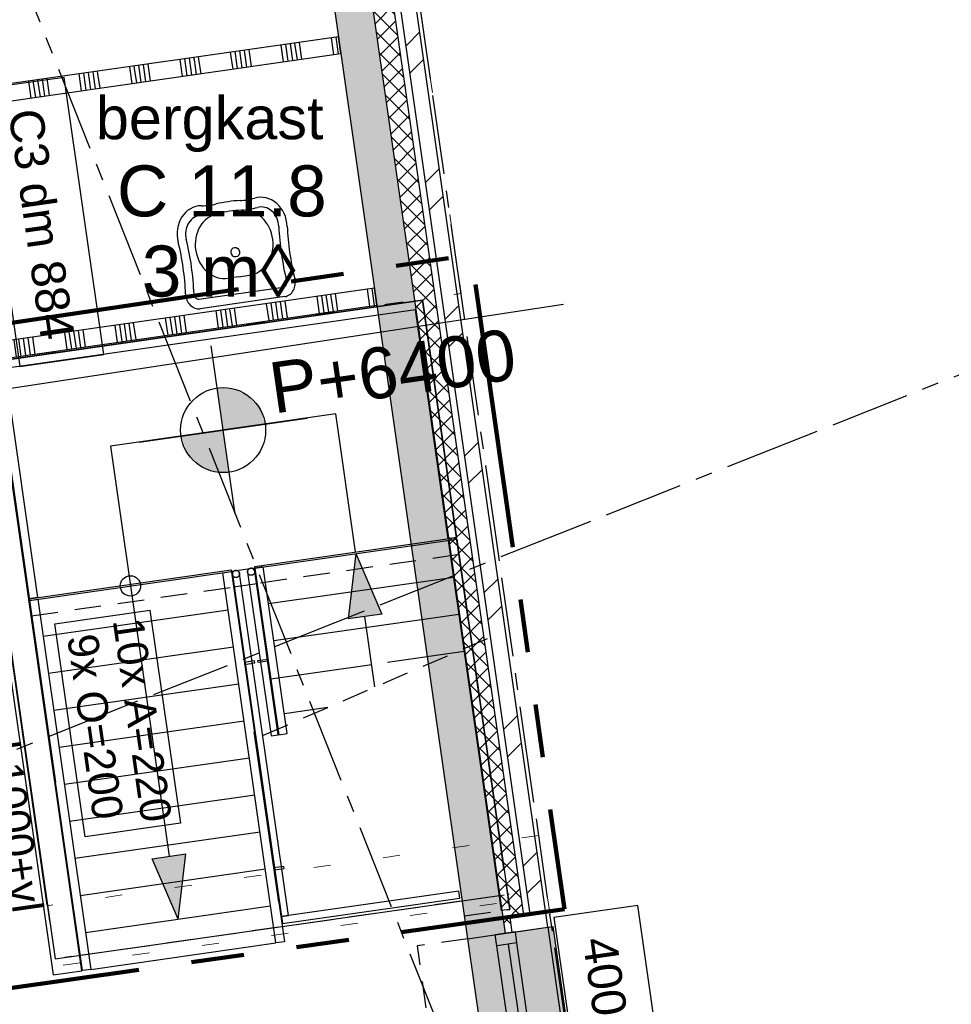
# Model space of a CAD drawing. Extents: x 1006 to 5197, y -24 to 263.
# Tile 119 of 124: x 1088.44 to 1093.93, y 24.43 to 30.22. Entities that reach past the tile are written whole.
import ezdxf
from ezdxf.enums import TextEntityAlignment as Align

# ---------------------------------------------------------------- set-up
doc = ezdxf.new("R2010")
doc.units = 0
doc.header["$MEASUREMENT"] = 0
for name, pattern in [('B0103', [8.75, 2.5, -1.25, 2.5, -1.25, 0, -1.25]), ('B0304', [0.6, 0.5, -0.05, 0, -0.05]), ('B0602', [0.3125, 0, -0.3125]), ('B0701', [0.23412, 0.156, -0.07812]), ('B0802', [3.12, 1.56, -0.312, 0.312, -0.312, 0.312, -0.312]), ('B0805', [1.366667, 0.566667, -0.1, 0.033333, -0.1, 0.466667, -0.1])]:
    doc.linetypes.add(name, pattern=pattern)
for name, color, linetype in [('00 WBDBO', 7, 'Continuous'), ('21 Buitenwanden', 7, 'Continuous'), ('22 Niet Constr Binnenwanden', 7, 'Continuous'), ('23 Vloeren', 7, 'Continuous'), ('24 Trappen', 7, 'Continuous'), ('74 Sanitair', 7, 'Continuous'), ('99 Aankleding 2D tek', 7, 'Continuous'), ('A Lijn doorsnede', 7, 'Continuous'), ('A Stramien', 7, 'Continuous'), ('Door Markers', 7, 'Continuous'), ('I Toegev info 1_ 50_100', 7, 'Continuous'), ('T Tekst algemeen', 7, 'Continuous'), ('T Tekst_dim 1_ 100', 7, 'Continuous'), ('Window Markers', 7, 'Continuous'), ('Z Gebruiksopp', 7, 'Continuous')]:
    doc.layers.add(name, color=color, linetype=linetype)
doc.styles.add('GENERATED_STYLE_3', font='Arial')
doc.styles.add('GENERATED_STYLE_5', font='Arial')
doc.styles.get("Standard").update_dxf_attribs({"font": 'txt', "bigfont": 'BIGFONT.SHX'})
doc.linetypes.add('135 B60', pattern='A,0,[1,120 2E VERDIEPING1.Shx,S=0.012108,R=0,X=0,Y=0.000180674],-1.5,0', length=1.5)
doc.dimstyles.new('GENERATED_STYLE__1', dxfattribs={"dimtxt": 0.25, "dimasz": 0.19, "dimexe": 0.18, "dimexo": 0, "dimgap": 0.09, "dimtad": 1, "dimdec": 0, "dimlfac": 1000, "dimzin": 0, "dimdsep": 46, "dimtxsty": 'Standard', "dimblk": 'ARROWHEAD_7', "dimblk1": 'ARROWHEAD_7', "dimblk2": 'ARROWHEAD_7', "dimcen": 0.09, "dimclrd": 7, "dimclre": 7, "dimclrt": 7, "dimadec": 1, "dimazin": 0, "dimtfac": 1, "dimtdec": 4, "dimtmove": 0, "dimatfit": 3, "dimfxl": 0, "dimtolj": 1, "dimtzin": 0, "dimarcsym": 0})
doc.dimstyles.new('GENERATED_STYLE__5', dxfattribs={"dimtxt": 0.18, "dimasz": 0.19, "dimexe": 0.18, "dimexo": 0.04, "dimgap": 0.09, "dimtad": 1, "dimtih": 1, "dimtoh": 1, "dimdec": 0, "dimzin": 0, "dimdsep": 46, "dimtxsty": 'Standard', "dimblk": 'ARROWHEAD_9', "dimblk1": 'ARROWHEAD_9', "dimblk2": 'ARROWHEAD_9', "dimcen": 0.09, "dimclrd": 7, "dimclre": 7, "dimclrt": 7, "dimadec": 1, "dimazin": 0, "dimtfac": 1, "dimtdec": 4, "dimtmove": 0, "dimatfit": 3, "dimfxl": 0, "dimtolj": 1, "dimtzin": 0, "dimarcsym": 0})
pattern_1 = [(45, (988.21373, 0), (-0.4596194, 0.4596194), []), (45, (988.1218, 0.0919), (-0.4596194, 0.4596194), [])]

# ---------------------------------------------------------------- blocks, each defined once
blk = doc.blocks.new('SLAB_399_2', base_point=(1072.9856, 25.8483))
at = {"layer": '23 Vloeren', "color": 255, "linetype": 'B0602', "lineweight": 0, "flags": 128}
blk.add_lwpolyline([(1072.9856, 25.8483), (1082.1209, 29.4773), (1083.1046, 22.5839), (1086.921, 23.1357), (1086.9705, 23.1428), (1087.0415, 22.6464), (1086.992, 22.6394), (1087.1885, 20.7755), (1083.4272, 20.2371), (1083.4578, 20.0222), (1083.966, 20.095), (1085.7653, 7.5234), (1079.7467, 6.662), (1080.5067, 1.352), (1090.0653, 1.352), (1090.0653, 2.352), (1094.7992, 2.352), (1091.5485, 25.0646), (1088.6578, 24.6516), (1088.1506, 28.1955), (1091.0412, 28.6092), (1089.7657, 37.5207), (1074.1705, 34.6289), (1072.5325, 34.6289)], close=True, dxfattribs=at)
blk = doc.blocks.new('*X234', base_point=(988.2137, 0))
at = {"layer": '22 Niet Constr Binnenwanden', "linetype": 'Continuous'}
for p, q in [((1090.4885, 28.6342), (1090.5027, 28.5352)), ((1090.5157, 28.6381), (1090.5299, 28.5391)), ((1089.9489, 28.557), (1089.9631, 28.458)), ((1089.9761, 28.5609), (1089.9902, 28.4619)), ((1090.0032, 28.5648), (1090.0174, 28.4658)), ((1090.1916, 28.5917), (1090.2057, 28.4927)), ((1090.2187, 28.5956), (1090.2329, 28.4966)), ((1090.2459, 28.5995), (1090.2601, 28.5005)), ((1090.273, 28.6034), (1090.2872, 28.5044)), ((1090.3002, 28.6073), (1090.3144, 28.5083)), ((1089.5976, 28.5067), (1089.6118, 28.4077)), ((1089.6248, 28.5106), (1089.639, 28.4116)), ((1089.6519, 28.5145), (1089.6661, 28.4155)), ((1089.6791, 28.5184), (1089.6933, 28.4194)), ((1089.7063, 28.5223), (1089.7204, 28.4233)), ((1089.8946, 28.5492), (1089.9088, 28.4502)), ((1089.9218, 28.5531), (1089.9359, 28.4541)), ((1089.3007, 28.4642), (1089.3148, 28.3652)), ((1089.3278, 28.4681), (1089.342, 28.3691)), ((1089.355, 28.472), (1089.3691, 28.373)), ((1089.3821, 28.4759), (1089.3963, 28.3769)), ((1089.4093, 28.4798), (1089.4234, 28.3808)), ((1088.7339, 28.3831), (1088.748, 28.2841)), ((1088.761, 28.387), (1088.7752, 28.288)), ((1088.7882, 28.3909), (1088.8023, 28.2919)), ((1088.8153, 28.3947), (1088.8295, 28.2958)), ((1089.0037, 28.4217), (1089.0178, 28.3227)), ((1089.0308, 28.4256), (1089.045, 28.3266)), ((1089.058, 28.4295), (1089.0722, 28.3305)), ((1089.0852, 28.4334), (1089.0993, 28.3344)), ((1089.1123, 28.4372), (1089.1265, 28.3383)), ((1088.4097, 28.3367), (1088.4239, 28.2377)), ((1088.4369, 28.3406), (1088.4511, 28.2416)), ((1088.464, 28.3445), (1088.4782, 28.2455)), ((1088.4912, 28.3484), (1088.5054, 28.2494)), ((1088.5184, 28.3522), (1088.5325, 28.2533)), ((1088.7067, 28.3792), (1088.7209, 28.2802)), ((1088.1128, 28.2942), (1088.1269, 28.1952)), ((1088.1399, 28.2981), (1088.1541, 28.1991)), ((1088.1671, 28.302), (1088.1812, 28.203)), ((1088.1942, 28.3059), (1088.2084, 28.2069)), ((1088.2214, 28.3097), (1088.2356, 28.2107))]:
    blk.add_line(p, q, dxfattribs=at)
blk = doc.blocks.new('WALL_169_2', base_point=(1088.0273, 28.1809))
at = {"layer": '22 Niet Constr Binnenwanden', "linetype": 'Continuous'}
for p, q in [((1090.5314, 28.6404), (1088.0132, 28.2799)), ((1090.5456, 28.5414), (1090.5314, 28.6404)), ((1088.0273, 28.1809), (1090.5456, 28.5414)), ((1088.0132, 28.2799), (1088.0273, 28.1809))]:
    blk.add_line(p, q, dxfattribs=at)
at = {"layer": '22 Niet Constr Binnenwanden'}
blk.add_blockref('*X234', (988.2137, 0), dxfattribs=at)
blk = doc.blocks.new('D Marker 11_70', base_point=(988.2137, 0))
at = {"layer": 'Door Markers', "linetype": 'Continuous'}
for p, q in [((988.9938, -0.1487), (987.3473, -0.1487)), ((987.3473, -0.1487), (987.3473, -0.6487)), ((988.9938, -0.6487), (988.9938, -0.1487)), ((987.3473, -0.6487), (988.9938, -0.6487))]:
    blk.add_line(p, q, dxfattribs=at)
at = {"layer": 'Door Markers', "linetype": 'Continuous', "insert": (988.8414, -0.2916), "char_height": 0.2, "attachment_point": 7, "rotation": 180, "style": 'GENERATED_STYLE_3'}
blk.add_mtext('{C3 dm 884}', dxfattribs=at)
blk = doc.blocks.new('D1a bi h 11_10', base_point=(988.2137, 0))
at = {"layer": '22 Niet Constr Binnenwanden', "linetype": 'Continuous'}
for p, q in [((987.7717, -0.001), (987.7717, 0.883)), ((987.7047, 0), (987.7047, -0.114)), ((987.7047, 0), (987.7717, 0)), ((987.7047, 0), (987.7047, -0.114)), ((987.7717, 0), (987.7717, -0.114)), ((988.6557, 0), (988.7227, 0)), ((988.6557, 0), (988.6557, -0.114)), ((988.7227, 0), (988.7227, -0.114)), ((988.7227, 0), (988.7227, -0.114)), ((987.7717, -0.001), (988.6557, -0.001)), ((987.7717, -0.04), (987.7717, -0.001)), ((988.6557, -0.04), (987.7717, -0.04)), ((988.6557, -0.001), (988.6557, -0.04)), ((987.7047, -0.114), (987.7717, -0.114)), ((988.6557, -0.114), (988.7227, -0.114))]:
    blk.add_line(p, q, dxfattribs=at)
blk.add_arc((987.7717, -0.001), 0.884, 0, 90, dxfattribs=at)
blk = doc.blocks.new('WALL_170_2', base_point=(1088.2888, 28.2182))
at = {"layer": '22 Niet Constr Binnenwanden', "linetype": 'Continuous', "xscale": -1, "rotation": 278.1450085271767}
blk.add_blockref('D1a bi h 11_10', (1088.0307, 30.7274), dxfattribs=at)
at = {"layer": 'Door Markers', "rotation": 98.14500852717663}
blk.add_blockref('D Marker 11_70', (1088.1745, 29.0167), dxfattribs=at)
blk = doc.blocks.new('*X260', base_point=(988.2137, 0))
at = {"layer": '22 Niet Constr Binnenwanden', "linetype": 'Continuous'}
for p, q in [((1089.9799, 30.0709), (1089.9819, 30.057)), ((1090.007, 30.0747), (1090.009, 30.0609)), ((1090.0342, 30.0786), (1090.0362, 30.0648)), ((1090.0362, 30.0648), (1090.0484, 29.9796)), ((1090.0613, 30.0825), (1090.0633, 30.0687)), ((1090.0633, 30.0687), (1090.0755, 29.9835)), ((1090.0885, 30.0864), (1090.0905, 30.0726)), ((1090.0905, 30.0726), (1090.1027, 29.9874)), ((1090.2769, 30.1134), (1090.2788, 30.0995)), ((1090.2788, 30.0995), (1090.291, 30.0144)), ((1090.304, 30.1172), (1090.306, 30.1034)), ((1090.306, 30.1034), (1090.3182, 30.0183)), ((1089.6829, 30.0284), (1089.6849, 30.0145)), ((1089.6849, 30.0145), (1089.6971, 29.9294)), ((1089.7101, 30.0322), (1089.712, 30.0184)), ((1089.712, 30.0184), (1089.7242, 29.9332)), ((1089.7372, 30.0361), (1089.7392, 30.0223)), ((1089.7392, 30.0223), (1089.7514, 29.9371)), ((1089.7644, 30.04), (1089.7664, 30.0262)), ((1089.7664, 30.0262), (1089.7785, 29.941)), ((1089.7915, 30.0439), (1089.7935, 30.0301)), ((1089.7935, 30.0301), (1089.8057, 29.9449)), ((1089.9819, 30.057), (1089.994, 29.9719)), ((1090.009, 30.0609), (1090.0212, 29.9757)), ((1089.1161, 29.9472), (1089.1181, 29.9334)), ((1089.1433, 29.9511), (1089.1452, 29.9373)), ((1089.1704, 29.955), (1089.1724, 29.9412)), ((1089.1976, 29.9589), (1089.1996, 29.9451)), ((1089.3859, 29.9858), (1089.3879, 29.972)), ((1089.3879, 29.972), (1089.4001, 29.8869)), ((1089.4131, 29.9897), (1089.4151, 29.9759)), ((1089.4151, 29.9759), (1089.4273, 29.8907)), ((1089.4402, 29.9936), (1089.4422, 29.9798)), ((1089.4422, 29.9798), (1089.4544, 29.8946)), ((1089.4674, 29.9975), (1089.4694, 29.9837)), ((1089.4694, 29.9837), (1089.4816, 29.8985)), ((1089.4946, 30.0014), (1089.4965, 29.9876)), ((1089.4965, 29.9876), (1089.5087, 29.9024)), ((1088.792, 29.9008), (1088.794, 29.887)), ((1088.8191, 29.9047), (1088.8211, 29.8909)), ((1088.8211, 29.8909), (1088.8333, 29.8057)), ((1088.8463, 29.9086), (1088.8483, 29.8948)), ((1088.8483, 29.8948), (1088.8605, 29.8096)), ((1088.8735, 29.9125), (1088.8754, 29.8987)), ((1088.8754, 29.8987), (1088.8876, 29.8135)), ((1088.9006, 29.9164), (1088.9026, 29.9026)), ((1088.9026, 29.9026), (1088.9148, 29.8174)), ((1089.089, 29.9433), (1089.0909, 29.9295)), ((1089.0909, 29.9295), (1089.1031, 29.8444)), ((1089.1181, 29.9334), (1089.1303, 29.8482)), ((1089.1452, 29.9373), (1089.1574, 29.8521)), ((1089.1724, 29.9412), (1089.1846, 29.856)), ((1089.1996, 29.9451), (1089.2118, 29.8599)), ((1088.3067, 29.8314), (1088.3086, 29.8176)), ((1088.495, 29.8583), (1088.497, 29.8445)), ((1088.497, 29.8445), (1088.5092, 29.7593)), ((1088.5222, 29.8622), (1088.5241, 29.8484)), ((1088.5241, 29.8484), (1088.5363, 29.7632)), ((1088.5493, 29.8661), (1088.5513, 29.8523)), ((1088.5513, 29.8523), (1088.5635, 29.7671)), ((1088.5765, 29.87), (1088.5785, 29.8562)), ((1088.5785, 29.8562), (1088.5906, 29.771)), ((1088.6036, 29.8739), (1088.6056, 29.8601)), ((1088.6056, 29.8601), (1088.6178, 29.7749)), ((1088.794, 29.887), (1088.8061, 29.8018)), ((1088.198, 29.8158), (1088.2, 29.802)), ((1088.2, 29.802), (1088.2122, 29.7168)), ((1088.2252, 29.8197), (1088.2272, 29.8059)), ((1088.2272, 29.8059), (1088.2394, 29.7207)), ((1088.2523, 29.8236), (1088.2543, 29.8098)), ((1088.2543, 29.8098), (1088.2665, 29.7246)), ((1088.2795, 29.8275), (1088.2815, 29.8137)), ((1088.2815, 29.8137), (1088.2937, 29.7285)), ((1088.3086, 29.8176), (1088.3208, 29.7324))]:
    blk.add_line(p, q, dxfattribs=at)
blk = doc.blocks.new('WALL_175_2', base_point=(1088.0765, 29.6974))
at = {"layer": '22 Niet Constr Binnenwanden', "linetype": 'Continuous'}
for p, q in [((1090.3197, 30.1195), (1088.1619, 29.8107)), ((1090.3339, 30.0205), (1090.3197, 30.1195)), ((1088.1761, 29.7117), (1090.3339, 30.0205)), ((1088.0629, 29.7965), (1088.0624, 29.7964)), ((1088.0624, 29.7964), (1088.0765, 29.6974)), ((1088.0765, 29.6974), (1088.0771, 29.6975))]:
    blk.add_line(p, q, dxfattribs=at)
at = {"layer": '22 Niet Constr Binnenwanden'}
blk.add_blockref('*X260', (988.2137, 0), dxfattribs=at)
blk = doc.blocks.new('LINE_34667_2', base_point=(1090.5339, 26.2956))
at = {"layer": '24 Trappen', "linetype": 'Continuous'}
blk.add_hatch(color=256, dxfattribs=at).paths.add_polyline_path([(1090.4217, 27.079), (1090.5736, 26.7237), (1090.3756, 26.6953)], flags=0)
for p, q in [((1090.4217, 27.079), (1090.3756, 26.6953)), ((1090.4217, 27.079), (1090.5736, 26.7237)), ((1090.5736, 26.7237), (1090.3756, 26.6953)), ((1090.5339, 26.2956), (1090.4746, 26.7095))]:
    blk.add_line(p, q, dxfattribs=at)
blk = doc.blocks.new('LINE_34681_2', base_point=(1088.9777, 27.7107))
at = {"layer": '24 Trappen', "linetype": 'Continuous'}
blk.add_hatch(color=256, dxfattribs=at).paths.add_polyline_path([(1089.3758, 24.9291), (1089.2239, 25.2843), (1089.4219, 25.3127)], flags=0)
for p, q in [((1088.9777, 27.7107), (1089.3229, 25.2985)), ((1089.2239, 25.2843), (1089.4219, 25.3127)), ((1089.3758, 24.9291), (1089.4219, 25.3127)), ((1089.3758, 24.9291), (1089.2239, 25.2843))]:
    blk.add_line(p, q, dxfattribs=at)
blk = doc.blocks.new('*D415', base_point=(988.2137, 0))
at = {"layer": 'A Stramien', "linetype": 'Continuous'}
for p, q in [((1093.698, 34.3706), (1093.3495, 34.2322)), ((1095.6835, 28.8646), (1093.5053, 34.3479)), ((1095.8762, 28.8874), (1095.5277, 28.749)), ((1095.7388, 28.7252), (1095.6835, 28.8646))]:
    blk.add_line(p, q, dxfattribs=at)
for centre in [(1093.5238, 34.3014), (1095.7019, 28.8182)]:
    blk.add_circle(centre, 0.05, dxfattribs=at)
at = {"layer": 'A Stramien', "insert": (1094.7392, 32.0543), "char_height": 0.25, "attachment_point": 1, "rotation": 291.66501}
blk.add_mtext('{5.900}', dxfattribs=at)
blk = doc.blocks.new('ARROWHEAD_7')
at = {"color": 0, "linetype": 'Continuous', "lineweight": 0}
for p, q in [((0, 0), (-1, 0)), ((-0.25, 0), (0.25, 0)), ((0, -0.25), (0, 0.25))]:
    blk.add_line(p, q, dxfattribs=at)
blk.add_circle((0, 0), 0.25, dxfattribs=at)
blk = doc.blocks.new('*D416', base_point=(988.2137, 0))
at = {"layer": 'A Stramien', "linetype": 'Continuous'}
for p, q in [((1091.8521, 39.0174), (1091.5036, 38.879)), ((1093.5053, 34.3479), (1091.6594, 38.9946)), ((1093.698, 34.3706), (1093.3495, 34.2322)), ((1095.6835, 28.8646), (1093.5053, 34.3479))]:
    blk.add_line(p, q, dxfattribs=at)
at = {"layer": 'A Stramien', "insert": (1092.7272, 37.1193), "char_height": 0.25, "attachment_point": 1, "rotation": 291.66501}
blk.add_mtext('{5.000}', dxfattribs=at)
blk = doc.blocks.new('LEVELDIM_147_2', base_point=(1089.6409, 27.8056))
at = {"layer": 'T Tekst algemeen', "linetype": 'Continuous'}
for points in [[(1089.6409, 27.8056), (1089.8884, 27.8411), (1089.856, 27.9331), (1089.7908, 28.0057), (1089.7029, 28.0478), (1089.6055, 28.0531)], [(1089.6409, 27.8056), (1089.3934, 27.7702), (1089.4258, 27.6782), (1089.4909, 27.6056), (1089.5789, 27.5634), (1089.6763, 27.5582)]]:
    blk.add_hatch(color=256, dxfattribs=at).paths.add_polyline_path(points, flags=0)
for p, q in [((1089.7117, 27.3107), (1089.5701, 28.3006)), ((1089.1459, 27.7348), (1090.1359, 27.8765))]:
    blk.add_line(p, q, dxfattribs=at)
blk.add_circle((1089.6409, 27.8056), 0.25, dxfattribs=at)
at = {"layer": 'T Tekst algemeen', "insert": (1089.8959, 28.1995), "char_height": 0.3, "attachment_point": 1, "rotation": 8.14501, "style": 'GENERATED_STYLE_3'}
blk.add_mtext('{P+6400}', dxfattribs=at)
blk = doc.blocks.new('*D444', base_point=(988.2137, 0))
at = {"layer": 'T Tekst algemeen', "linetype": 'Continuous'}
for p, q in [((1090.1064, 18.2594), (1089.9807, 18.3243)), ((1090.0414, 18.1338), (1089.9807, 18.3243)), ((1090.1064, 18.2594), (1090.0414, 18.1338)), ((1089.7482, 17.9833), (1089.9478, 17.9965)), ((1089.8546, 17.8901), (1089.7482, 17.9833)), ((1089.8546, 17.8901), (1089.9478, 17.9965))]:
    blk.add_line(p, q, dxfattribs=at)
blk.add_arc((1090.1493, 17.9596), 0.3028, 117.15463, 174.26212, dxfattribs=at)
at = {"layer": 'T Tekst algemeen', "insert": (1089.1712, 18.3216), "char_height": 0.18, "attachment_point": 1, "style": 'GENERATED_STYLE_3'}
blk.add_mtext('{95,1°}', dxfattribs=at)
blk = doc.blocks.new('ARROWHEAD_9')
at = {"color": 0, "linetype": 'Continuous', "lineweight": 0}
blk.add_line((0, 0), (-1, 0), dxfattribs=at)
at = {"color": 0, "linetype": 'Continuous', "lineweight": 0, "flags": 128}
blk.add_lwpolyline([(-0.525, 0.525), (0, 0), (-0.525, -0.525)], close=True, dxfattribs=at)
blk = doc.blocks.new('*D450', base_point=(988.2137, 0))
at = {"layer": 'T Tekst_dim 1_ 100', "linetype": 'Continuous'}
for p, q in [((1088.8899, 36.8497), (1088.8229, 36.7252)), ((1088.8899, 36.8497), (1089.0145, 36.7827)), ((1089.0145, 36.7827), (1088.8229, 36.7252)), ((1089.4099, 36.4764), (1089.3066, 36.573)), ((1089.3133, 36.3731), (1089.3066, 36.573)), ((1089.4099, 36.4764), (1089.3133, 36.3731))]:
    blk.add_line(p, q, dxfattribs=at)
blk.add_arc((1089.3444, 36.934), 0.4622, 202.9265, 265.72505, dxfattribs=at)
at = {"layer": 'T Tekst_dim 1_ 100', "insert": (1088.6803, 36.4123), "char_height": 0.18, "attachment_point": 1, "style": 'GENERATED_STYLE_3'}
blk.add_mtext('{87,6°}', dxfattribs=at)
blk = doc.blocks.new('CUTPLANE_4_2', base_point=(1071.2734, -8.512))
at = {"layer": 'A Lijn doorsnede', "linetype": 'B0304'}
blk.add_line((1099.4912, 2.6972), (1083.9955, 41.7057), dxfattribs=at)
blk = doc.blocks.new('bergkast_C 11.8_270_2', base_point=(1089.6066, 29.1554))
at = {"linetype": 'Continuous', "lineweight": 0, "flags": 1}
for tag in ['ROOM_PERIM', 'ROOM_WALLS_SURF', 'ROOM_DOORS_SURF', 'ROOM_WINDS_SURF', 'ROOM_BASELEV', 'ROOM_HEIGHT', 'ROOM_NET_AREA', 'ROOM_REDUCED_AREA', 'ROOM_CALC_AREA', 'ROOM_VOLUME']:
    blk.add_attdef(tag, text='', height=2, dxfattribs=at).set_placement((1089.6066, 28.584), align=Align.BOTTOM_LEFT)
at = {"layer": 'Z Gebruiksopp'}
for tag, height, style, p in [('ROOM_NAME', 0.25, 'GENERATED_STYLE_5', (1088.892, 29.4421)), ('ROOM_NUMBER', 0.3, 'GENERATED_STYLE_3', (1089.0158, 28.973)), ('ROOM_AREA', 0.3, 'GENERATED_STYLE_3', (1089.162, 28.5016))]:
    blk.add_attdef(tag, text='', height=height, dxfattribs=dict(at, style=style)).set_placement(p, align=Align.BOTTOM_LEFT)
blk = doc.blocks.new('R1c onder metaal 11_12', base_point=(988.2137, 0))
at = {"layer": '21 Buitenwanden', "linetype": 'Continuous'}
for p, q in [((987.8837, 0.195), (987.8837, 0.225)), ((987.8837, 0.225), (988.5437, 0.225)), ((987.8837, 0.195), (988.5437, 0.195)), ((988.5437, 0.225), (988.5437, 0.195)), ((987.8837, 0), (987.9487, 0)), ((987.8837, -0.118), (987.8837, 0)), ((987.8837, 0), (987.8837, -0.118)), ((987.9487, 0), (987.9487, -0.05)), ((987.9487, 0), (988.4787, 0)), ((988.4787, -0.05), (988.4787, 0)), ((988.4787, 0), (988.5437, 0)), ((988.5437, 0), (988.5437, -0.118)), ((988.5437, 0), (988.5437, -0.118)), ((987.9487, -0.05), (987.9487, -0.118)), ((987.9487, -0.05), (988.4787, -0.05)), ((987.9487, -0.05), (988.4787, -0.05)), ((988.4787, -0.118), (988.4787, -0.05)), ((987.9487, -0.118), (987.8837, -0.118)), ((988.4787, -0.118), (987.9487, -0.118)), ((988.5437, -0.118), (988.4787, -0.118)), ((987.8837, -0.2823), (988.5437, -0.2823))]:
    blk.add_line(p, q, dxfattribs=at)
blk = doc.blocks.new('D Marker 11_21', base_point=(988.2137, 0))
at = {"layer": 'Window Markers', "linetype": 'Continuous'}
for p, q in [((987.8325, -0.52), (987.8325, -1.02)), ((988.595, -0.52), (987.8325, -0.52)), ((988.595, -1.02), (988.595, -0.52)), ((987.8325, -1.02), (988.595, -1.02))]:
    blk.add_line(p, q, dxfattribs=at)
at = {"layer": 'Window Markers', "linetype": 'Continuous', "insert": (988.4426, -0.6659), "char_height": 0.2, "attachment_point": 7, "rotation": 180, "style": 'GENERATED_STYLE_3'}
blk.add_mtext('{400}', dxfattribs=at)
blk = doc.blocks.new('WALL_551_2', base_point=(1095.0875, 2.102))
at = {"layer": '21 Buitenwanden', "linetype": 'Continuous'}
h = blk.add_hatch(dxfattribs=at)
h.set_pattern_fill('10_Baksteen_0002', color=256, style=0, pattern_type=2)
h.set_pattern_definition(pattern_1)
h.paths.add_polyline_path([(1089.6694, 37.3867), (1091.4481, 24.9587), (1091.5515, 24.8811), (1089.7593, 37.4034)], flags=0)
h = blk.add_hatch(dxfattribs=at)
h.set_pattern_fill('13_45gr_isolatie_0002', color=256, style=0, pattern_type=2)
h.set_pattern_definition([(45, (988.21373, 0), (-0.05303301, 0.05303301), []), (135, (988.21373, 0), (0.05303301, 0.05303301), [])])
h.paths.add_polyline_path([(1089.6525, 37.2183), (1089.5325, 37.1961), (1091.3002, 24.8452), (1091.3398, 24.8508), (1091.3269, 24.9413), (1091.4079, 24.9529)], flags=0)
h = blk.add_hatch(dxfattribs=at)
h.set_pattern_fill('11_Constructie_beton_0002', color=256, style=0, pattern_type=2)
h.set_pattern_definition([(0, (988.21373, 0), (0, 0.6235383), [0.06, -0.3]), (0, (988.39373, 0.3118), (0, 0.6235383), [0.06, -0.3]), (60, (988.21373, 0), (-0.54, 0.311769), [0.06, -0.3]), (60, (988.57373, 0), (-0.54, 0.311769), [0.06, -0.3]), (120, (988.27373, 0), (0.54, 0.311769), [0.06, -0.3]), (120, (988.63373, 0), (0.54, 0.311769), [0.06, -0.3]), (0, (988.21373, 0.06), (0, 0.12), [0, -0.12, 0, -0.18]), (45, (988.27373, 0.06), (-0.08485282, 0.08485282), [0, -0.09, 0, -0.15])])
h.paths.add_polyline_path([(1089.5642, 36.9748), (1089.3444, 36.934), (1091.0791, 24.8135), (1091.3002, 24.8452)], flags=0)
h = blk.add_hatch(dxfattribs=at)
h.set_pattern_fill('10_Baksteen_0002', color=256, style=0, pattern_type=2)
h.set_pattern_definition(pattern_1)
h.paths.add_polyline_path([(1091.4481, 24.9587), (1091.3269, 24.9413), (1091.3398, 24.8508), (1091.5515, 24.8811)], flags=0)
at = {"layer": '21 Buitenwanden', "linetype": 'Continuous', "lineweight": 0}
for points in [[(1091.452, 24.2002), (1091.3585, 24.8535), (1091.0791, 24.8135), (1091.1726, 24.1602)], [(1091.6747, 24.232), (1091.5812, 24.8854), (1091.5515, 24.8811), (1091.3585, 24.8535), (1091.452, 24.2002), (1091.645, 24.2278)]]:
    blk.add_hatch(color=255, dxfattribs=at).paths.add_polyline_path(points, flags=0)
at = {"layer": '21 Buitenwanden', "linetype": 'Continuous'}
for p, q in [((1091.5515, 24.8811), (1089.7464, 37.4939)), ((1089.6352, 37.3391), (1091.4079, 24.9529)), ((1091.4481, 24.9587), (1089.6751, 37.3465)), ((1089.5325, 37.1961), (1091.3002, 24.8452)), ((1089.3444, 36.934), (1091.0791, 24.8135)), ((1091.4481, 24.9587), (1091.3269, 24.9413)), ((1091.3269, 24.9413), (1091.3398, 24.8508)), ((1091.0791, 24.8135), (1091.3585, 24.8535)), ((1091.3398, 24.8508), (1091.5515, 24.8811)), ((1091.3585, 24.8535), (1091.5515, 24.8811))]:
    blk.add_line(p, q, dxfattribs=at)
at = {"layer": '21 Buitenwanden', "linetype": 'Continuous', "rotation": 278.1450085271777}
blk.add_blockref('R1c onder metaal 11_12', (1091.4053, 24.5268), dxfattribs=at)
at = {"layer": 'Window Markers', "rotation": 98.14500852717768}
blk.add_blockref('D Marker 11_21', (1091.1259, 24.4868), dxfattribs=at)
blk = doc.blocks.new('Wasbak 2 11 NL+_2', base_point=(988.2137, 0))
at = {"layer": '74 Sanitair', "linetype": 'Continuous'}
for p, q in [((987.963, 0), (988.4644, 0)), ((988.4644, -0.0571), (987.963, -0.0571)), ((988.2137, -0.1538), (988.1518, -0.1538)), ((988.2137, -0.1538), (988.2757, -0.1538))]:
    blk.add_line(p, q, dxfattribs=at)
for centre, major_axis, start_param, end_param in [((987.963, -0.0857), (0, 0.0857), 0, 1.709882), ((987.963, -0.0857), (0, 0.0286), 0, 1.720619), ((988.4644, -0.0857), (0, 0.0857), 4.573303, 6.283185), ((988.4644, -0.0857), (0, 0.0286), 4.562566, 6.283185), ((986.7263, -0.2546), (0, 1.3513), 4.599219, 4.828847), ((986.7263, -0.2546), (0, 1.4084), 4.598932, 4.829547), ((989.7012, -0.2546), (0, 1.4084), 1.453638, 1.684254), ((989.7012, -0.2546), (0, 1.3513), 1.454339, 1.683966), ((988.1518, -0.3466), (0, 0.1929), 0, 3.090753), ((988.2757, -0.3466), (0, 0.1929), 3.192432, 6.283185), ((988.0373, -0.4286), (0, 0.1714), 1.445837, 3.261667), ((988.0373, -0.4286), (0, 0.1143), 1.443482, 3.246975), ((988.3902, -0.4286), (0, 0.1714), 3.021518, 4.837348), ((988.3902, -0.4286), (0, 0.1143), 3.03621, 4.839703), ((988.1086, -1.1108), (0, 0.5729), 6.213402, 6.406191), ((988.2137, 0.3714), (0, 0.9143), 3.052536, 3.230648), ((988.3188, -1.1108), (0, 0.5729), 6.16018, 6.352969), ((988.1086, -1.1108), (0, 0.5157), 6.206199, 6.40326), ((988.2137, 0.3714), (0, 0.9714), 3.057281, 3.225904), ((988.3188, -1.1108), (0, 0.5157), 6.163111, 6.360172)]:
    blk.add_ellipse(centre, major_axis=major_axis, ratio=0.866667, start_param=start_param, end_param=end_param, dxfattribs=at)
blk.add_ellipse((988.2137, -0.3), major_axis=(0, 0.0286), ratio=0.866667, dxfattribs=at)

msp = doc.modelspace()

# ---------------------------------------------------------------- linework, layer by layer
at = {"layer": '00 WBDBO', "linetype": '135 B60', "flags": 128}
msp.add_lwpolyline([(1091.644, 28.5452), (1086.8821, 27.8214), (1087.8559, 20.9346), (1092.651, 21.6209)], dxfattribs=at)
at = {"layer": '22 Niet Constr Binnenwanden', "linetype": 'Continuous', "flags": 128}
msp.add_lwpolyline([(1088.809, 24.6257), (1088.2962, 28.2092), (1088.1279, 28.1851), (1088.6407, 24.6016)], close=True, dxfattribs=at)
at = {"layer": '23 Vloeren', "color": 255, "linetype": 'B0602', "lineweight": 0}
for p, q in [((1088.1506, 28.1955), (1091.0412, 28.6092)), ((1091.4975, 25.421), (1088.6068, 25.008))]:
    msp.add_line(p, q, dxfattribs=at)
at = {"layer": '24 Trappen', "linetype": 'B0103'}
for p, q in [((1090.8145, 28.5696), (1088.3001, 28.2098)), ((1091.069, 26.7916), (1090.8145, 28.5696)), ((1088.3001, 28.2098), (1088.7799, 24.8578)), ((1089.8278, 26.9939), (1089.6892, 26.9741)), ((1089.6878, 26.984), (1089.9678, 25.0278))]:
    msp.add_line(p, q, dxfattribs=at)
at = {"layer": '24 Trappen', "linetype": 'Continuous'}
for p, q in [((1090.3041, 27.9006), (1088.9777, 27.7107)), ((1090.4203, 27.0889), (1090.3041, 27.9006)), ((1091.0851, 26.6789), (1090.9831, 27.3916)), ((1089.8264, 27.0038), (1091.0143, 27.1739)), ((1089.8278, 26.9939), (1091.0157, 27.164)), ((1089.8278, 26.9939), (1089.8264, 27.0038)), ((1088.4999, 26.814), (1089.6878, 26.984)), ((1088.5013, 26.8041), (1089.6892, 26.9741)), ((1089.6892, 26.9741), (1089.6878, 26.984)), ((1090.9974, 26.9391), (1089.9084, 26.7832)), ((1089.7022, 26.8836), (1089.8407, 26.9034)), ((1088.582, 26.5934), (1089.6709, 26.7492)), ((1091.0285, 26.7213), (1089.9396, 26.5655)), ((1091.2942, 25.2177), (1091.0842, 26.6853)), ((1088.6131, 26.3756), (1089.702, 26.5315)), ((1091.0597, 26.5035), (1090.608, 26.4389)), ((1090.5152, 26.4256), (1089.9213, 26.3406)), ((1088.6443, 26.1578), (1089.7332, 26.3137)), ((1090.2559, 26.1738), (1090.0009, 26.1373)), ((1088.6755, 25.9401), (1089.7644, 26.0959)), ((1089.9678, 25.0278), (1089.8243, 26.0302)), ((1088.7066, 25.7223), (1089.7955, 25.8781)), ((1088.7378, 25.5045), (1089.8267, 25.6603)), ((1088.769, 25.2867), (1089.8579, 25.4426)), ((1088.8002, 25.0689), (1089.8891, 25.2248)), ((1091.3145, 25.0759), (1091.3244, 25.0773)), ((1088.8313, 24.8512), (1089.9202, 25.007)), ((1089.988, 24.886), (1090.1266, 24.9059)), ((1088.8625, 24.6334), (1089.9514, 24.7892)), ((1088.7502, 24.7089), (1088.7101, 24.7031)), ((1088.7903, 24.7146), (1088.8002, 24.716))]:
    msp.add_line(p, q, dxfattribs=at)
at = {"layer": '24 Trappen', "linetype": 'B0701'}
for p, q in [((1091.0286, 27.0734), (1089.8407, 26.9034)), ((1088.5143, 26.7135), (1089.7022, 26.8836)), ((1089.8778, 26.0111), (1091.1996, 26.5814)), ((1090.1267, 24.9055), (1091.3146, 25.0755)), ((1088.8002, 24.716), (1089.988, 24.886))]:
    msp.add_line(p, q, dxfattribs=at)
at = {"layer": '24 Trappen', "linetype": 'Continuous', "flags": 128}
for points in [[(1088.3001, 28.2098), (1090.8145, 28.5696), (1090.8216, 28.5201), (1091.0143, 27.1739), (1090.9648, 27.1668), (1090.7721, 28.513), (1088.3567, 28.1673), (1088.5494, 26.8211), (1088.4999, 26.814)], [(1091.0157, 27.164), (1091.3274, 24.9862), (1091.2779, 24.9791), (1090.9662, 27.1569)], [(1089.8773, 27.001), (1089.8278, 26.9939), (1089.968, 26.0141), (1090.0175, 26.0211)], [(1089.6892, 26.9741), (1090.0009, 24.7963), (1089.9514, 24.7892), (1089.6397, 26.967)], [(1088.5508, 26.8112), (1088.8625, 24.6334), (1088.813, 24.6263), (1088.5013, 26.8041)], [(1089.8251, 26.4478), (1089.7657, 26.4393), (1089.7674, 26.4274), (1089.8268, 26.4359)], [(1089.8449, 26.4506), (1089.9043, 26.4591), (1089.906, 26.4473), (1089.8466, 26.4388)], [(1089.9981, 25.2395), (1089.9387, 25.231), (1089.9404, 25.2191), (1089.9998, 25.2276)], [(1089.9897, 24.9026), (1091.0333, 25.052), (1091.0273, 25.0935), (1089.9837, 24.9442)]]:
    msp.add_lwpolyline(points, close=True, dxfattribs=at)
at = {"layer": '24 Trappen', "linetype": 'B0701', "flags": 128}
for points in [[(1091.0599, 24.9479), (1091.3274, 24.9862), (1090.8145, 28.5696), (1090.5516, 28.532)], [(1091.0791, 24.8135), (1090.7821, 24.771), (1090.8756, 24.1177), (1091.1726, 24.1602)]]:
    msp.add_lwpolyline(points, dxfattribs=at)
at = {"layer": '24 Trappen', "linetype": 'Continuous', "flags": 128}
for points in [[(1089.7848, 26.9695), (1089.9225, 26.0075), (1089.9641, 26.0135), (1089.8264, 26.9754, 1)], [(1089.7373, 26.9627, 1), (1089.6957, 26.9567), (1089.9837, 24.9442), (1090.0253, 24.9501)]]:
    msp.add_lwpolyline(points, format="xyb", close=True, dxfattribs=at)
at = {"layer": '24 Trappen', "linetype": 'B0103'}
for centre in [(1089.8056, 26.9725), (1089.7165, 26.9597)]:
    msp.add_circle(centre, 0.021, dxfattribs=at)
at = {"layer": '24 Trappen', "linetype": 'Continuous'}
msp.add_circle((1089.0952, 26.8891), 0.06, dxfattribs=at)
at = {"layer": '99 Aankleding 2D tek', "linetype": 'Continuous'}
for p, q in [((1088.6064, 25.011), (1088.1502, 28.1984)), ((1088.6067, 25.009), (1088.6064, 25.011))]:
    msp.add_line(p, q, dxfattribs=at)
at = {"layer": '99 Aankleding 2D tek', "linetype": 'Continuous', "flags": 128}
msp.add_lwpolyline([(1088.1503, 28.198), (1088.6517, 24.6944), (1091.2939, 25.0726)], dxfattribs=at)
at = {"layer": 'A Stramien', "linetype": 'B0805'}
msp.add_line((1095.5308, -2.76), (1089.2796, 40.9173), dxfattribs=at)
at = {"layer": 'A Stramien', "linetype": 'B0805', "flags": 128}
msp.add_lwpolyline([(1097.1304, 29.3856), (1014.9929, -3.2428)], dxfattribs=at)
at = {"layer": 'I Toegev info 1_ 50_100', "color": 94, "linetype": 'B0802', "lineweight": 100, "flags": 128}
msp.add_lwpolyline([(1087.7788, 28.3462), (1088.3444, 24.5171), (1091.6491, 24.988), (1091.1006, 28.8369)], close=True, dxfattribs=at)
at = {"layer": 'T Tekst algemeen', "linetype": 'Continuous', "flags": 128}
msp.add_lwpolyline([(1089.2102, 26.7468), (1089.3896, 25.4935), (1088.8295, 25.4134), (1088.6502, 26.6666)], close=True, dxfattribs=at)

# ---------------------------------------------------------------- block references
at = {"layer": '21 Buitenwanden'}
msp.add_blockref('WALL_551_2', (1095.0875, 2.102), dxfattribs=at)
at = {"layer": '22 Niet Constr Binnenwanden'}
for name, p in [('WALL_170_2', (1088.2888, 28.2182)), ('WALL_175_2', (1088.0765, 29.6974)), ('WALL_169_2', (1088.0273, 28.1809))]:
    msp.add_blockref(name, p, dxfattribs=at)
at = {"layer": '23 Vloeren', "color": 255, "linetype": 'B0602', "lineweight": 0}
msp.add_blockref('SLAB_399_2', (1072.9856, 25.8483), dxfattribs=at)
at = {"layer": '24 Trappen', "linetype": 'Continuous'}
for name, p in [('LINE_34681_2', (1088.9777, 27.7107)), ('LINE_34667_2', (1090.5339, 26.2956))]:
    msp.add_blockref(name, p, dxfattribs=at)
at = {"layer": '74 Sanitair', "linetype": 'Continuous', "rotation": 188.1450085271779}
msp.add_blockref('Wasbak 2 11 NL+_2', (1089.7548, 28.5555), dxfattribs=at)
at = {"layer": 'A Lijn doorsnede'}
msp.add_blockref('CUTPLANE_4_2', (1071.2734, -8.512), dxfattribs=at)
at = {"layer": 'T Tekst algemeen'}
msp.add_blockref('LEVELDIM_147_2', (1089.6409, 27.8056), dxfattribs=at)
at = {"layer": 'Z Gebruiksopp', "linetype": 'Continuous'}
ref = msp.add_blockref('bergkast_C 11.8_270_2', (1089.6066, 29.1554), dxfattribs=at)
ref.add_attrib('ROOM_NAME', 'bergkast', dxfattribs={"color": 7, "linetype": 'Continuous', "height": 0.25, "style": 'GENERATED_STYLE_5'}).set_placement((1088.892, 29.4421), align=Align.BOTTOM_LEFT)
ref.add_attrib('ROOM_NUMBER', 'C 11.8', dxfattribs={"color": 7, "linetype": 'Continuous', "height": 0.3, "style": 'GENERATED_STYLE_3'}).set_placement((1089.0158, 28.973), align=Align.BOTTOM_LEFT)
ref.add_attrib('ROOM_AREA', '3 m◊', dxfattribs={"color": 7, "linetype": 'Continuous', "height": 0.3, "style": 'GENERATED_STYLE_3'}).set_placement((1089.162, 28.5016), align=Align.BOTTOM_LEFT)

# ---------------------------------------------------------------- texts
at = {"layer": 'T Tekst algemeen', "linetype": 'Continuous', "insert": (1088.7978, 26.0483), "char_height": 0.18, "width": 1.266041, "attachment_point": 8, "rotation": 278.14501, "line_spacing_factor": 0.929752, "style": 'GENERATED_STYLE_3'}
msp.add_mtext('{10x A=220\\P9x O=200}', dxfattribs=at)
at = {"layer": 'T Tekst algemeen', "linetype": 'Continuous', "insert": (1088.3619, 26.5262), "char_height": 0.18, "attachment_point": 1, "rotation": 278.14501, "style": 'GENERATED_STYLE_3'}
msp.add_mtext('{wand 1000+vl}', dxfattribs=at)

# ---------------------------------------------------------------- dimensions: what is measured, and where the dimension line sits
at = {"layer": 'A Stramien', "linetype": 'Continuous'}
for p1, p2, picture, middle in [((1093.1584, 34.1562), (1091.3125, 38.803), '*D416', (1092.7861, 36.6324)), ((1095.3365, 28.673), (1093.1584, 34.1562), '*D415', (1094.7981, 31.5674))]:
    dim = msp.add_linear_dim(base=(1093.5238, 34.3014), p1=p1, p2=p2, angle=111.66501, dimstyle='GENERATED_STYLE__1', dxfattribs=at)
    dim.commit()
    dim.dimension.update_dxf_attribs({"geometry": picture, "text_midpoint": middle})
at = {"layer": 'T Tekst algemeen', "linetype": 'Continuous'}
dim = msp.add_angular_dim_3p(base=(1089.8991, 18.1302), center=(1090.1493, 17.9596), p1=(1088.7736, 27.5716), p2=(1084.4539, 16.6163), dimstyle='GENERATED_STYLE__5', dxfattribs=at)
dim.commit()
dim.dimension.update_dxf_attribs({"geometry": '*D444', "text_midpoint": (1089.4888, 18.2316), "dimtype": 165})
at = {"layer": 'T Tekst_dim 1_ 100', "linetype": 'Continuous'}
dim = msp.add_angular_dim_3p(base=(1089.0748, 36.5585), center=(1089.3444, 36.934), p1=(1074.2187, 34.1288), p2=(1094.2223, 2.8523), dimstyle='GENERATED_STYLE__5', dxfattribs=at)
dim.commit()
dim.dimension.update_dxf_attribs({"geometry": '*D450', "text_midpoint": (1088.9979, 36.3223), "dimtype": 165})

doc.saveas('drawing.dxf')
